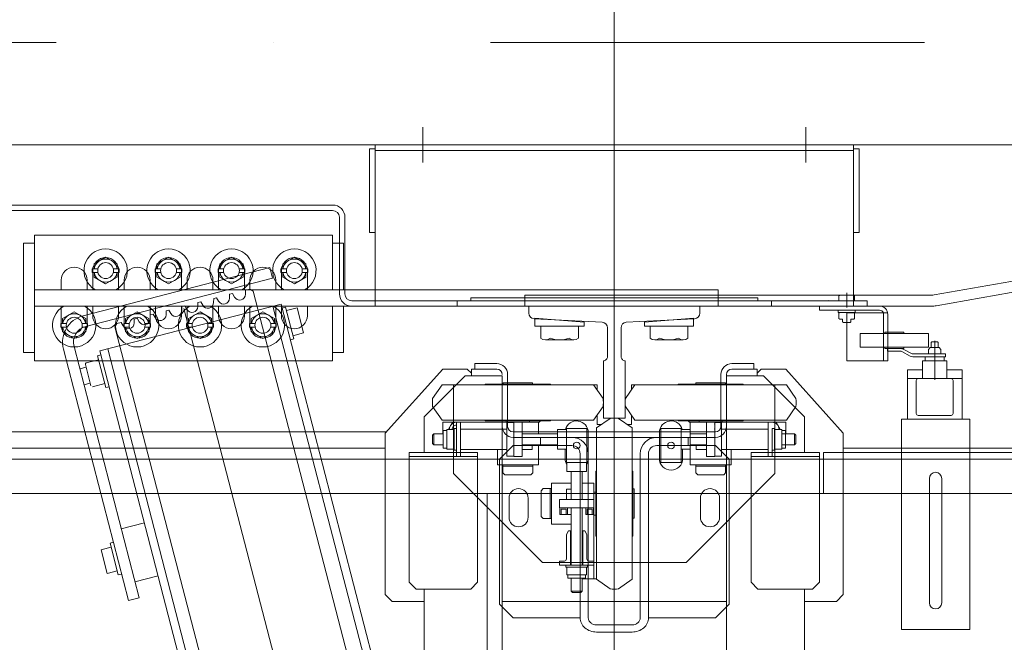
# Model space of a CAD drawing. Header units: millimetres. Extents: x 213386 to 506888, y 183055 to 450952.
# Tile 207 of 256: x 388605 to 389325, y 295693 to 296149. Entities that reach past the tile are written whole.
import ezdxf

# ---------------------------------------------------------------- set-up
doc = ezdxf.new("R2010")
doc.units = ezdxf.units.MM
doc.linetypes.add('ČERCHOVANÁ', pattern=[25.4, 12.7, -6.35, 0, -6.35])
for name, color, linetype, lineweight in [('NOVÁ TENKÁ', 255, 'Continuous', 0), ('OSY', 255, 'Continuous', 0), ('ŽB', 255, 'Continuous', 0)]:
    doc.layers.add(name, color=color, linetype=linetype, lineweight=lineweight)

# ---------------------------------------------------------------- blocks, each defined once
blk = doc.blocks.new('ev výtah')
at = {"layer": 'NOVÁ TENKÁ'}
for p, q in [((31110.44, 11297.41), (31110.44, 12972.41)), ((31085.44, 11297.41), (31085.44, 12947.41)), ((31118.44, 12196.91), (31118.44, 12529.41)), ((31130.44, 12196.01), (31130.44, 12511.41)), ((31292.44, 12476.91), (31292.44, 12235.41)), ((31296.44, 12476.91), (31296.44, 12235.41)), ((31188.44, 12461.41), (31268.44, 12461.41)), ((31188.44, 12453.41), (31188.44, 12461.41)), ((31268.44, 12453.41), (31268.44, 12461.41)), ((31182.44, 12235.41), (31182.44, 12453.41)), ((31182.44, 12453.41), (31274.44, 12453.41)), ((31222.44, 12453.41), (31222.44, 11953.41)), ((31234.44, 12453.41), (31234.44, 11953.41)), ((31274.44, 12453.41), (31274.44, 12235.41)), ((31007.05, 12384.76), (31191.01, 12432.3)), ((31203.55, 12432.88), (31198.66, 12424.41)), ((31207.03, 12432.88), (31203.55, 12432.88)), ((31209.85, 12434.19), (31207.03, 12434.19)), ((31207.03, 12434.19), (31207.03, 12430.05)), ((31208.44, 12433.91), (31217.44, 12433.91)), ((31209.85, 12430.05), (31209.85, 12434.19)), ((31213.33, 12432.88), (31209.85, 12432.88)), ((31218.22, 12424.41), (31213.33, 12432.88)), ((31217.44, 12433.91), (31222.44, 12433.91)), ((31241.44, 12433.91), (31234.44, 12433.91)), ((31009.05, 12377.02), (31193.01, 12424.56)), ((31198.66, 12424.41), (31203.55, 12415.94)), ((31213.33, 12415.94), (31218.22, 12424.41)), ((31179.78, 12416.21), (31164.09, 12412.16)), ((31164.93, 12417.3), (31166.12, 12412.68)), ((31176.55, 12420.31), (31177.74, 12415.69)), ((31183.21, 12406.53), (31180.87, 12415.57)), ((31203.55, 12415.94), (31207.03, 12415.94)), ((31207.03, 12414.63), (31207.03, 12418.76)), ((31207.63, 12415.94), (31242.91, 12279.43)), ((31208.44, 12414.91), (31217.44, 12414.91)), ((31209.85, 12418.76), (31209.85, 12414.63)), ((31209.85, 12415.94), (31213.33, 12415.94)), ((31215.37, 12417.95), (31250.66, 12281.43)), ((31217.44, 12414.91), (31222.44, 12414.91)), ((31234.44, 12414.91), (31241.44, 12414.91)), ((31165.78, 12402.03), (31163.45, 12411.06)), ((31209.85, 12414.63), (31207.03, 12414.63)), ((31222.44, 12410.91), (31215.44, 12410.91)), ((31239.44, 12410.91), (31234.44, 12410.91)), ((31243.55, 12409.88), (31238.66, 12401.41)), ((31248.44, 12410.91), (31239.44, 12410.91)), ((31247.03, 12409.88), (31243.55, 12409.88)), ((31247.03, 12407.05), (31247.03, 12411.19)), ((31247.03, 12411.19), (31249.85, 12411.19)), ((31249.85, 12411.19), (31249.85, 12407.05)), ((31253.33, 12409.88), (31249.85, 12409.88)), ((31258.22, 12401.41), (31253.33, 12409.88)), ((31189.64, 12405.61), (30700.71, 12279.25)), ((31044.24, 12404.7), (31026.82, 12400.2)), ((31044.24, 12404.7), (31044.45, 12403.93)), ((31046.12, 12397.44), (31044.45, 12403.93)), ((31186.11, 12407.28), (31162.87, 12401.28)), ((31163.5, 12398.86), (31162.87, 12401.28)), ((31186.74, 12404.86), (31186.11, 12407.28)), ((31224, 12272.99), (31189.64, 12405.61)), ((31238.66, 12401.41), (31243.55, 12392.94)), ((31253.33, 12392.94), (31258.22, 12401.41)), ((30887.84, 12311.85), (31207.28, 12394.64)), ((31049.03, 12398.19), (31025.79, 12392.19)), ((31027.02, 12399.42), (31026.82, 12400.2)), ((31028.69, 12392.94), (31027.02, 12399.42)), ((31049.65, 12395.77), (31049.03, 12398.19)), ((31074.86, 12369.75), (31191.14, 12399.8)), ((31207.28, 12394.64), (31209.72, 12393.21)), ((31247.03, 12395.76), (31247.03, 12391.63)), ((31249.85, 12391.63), (31249.85, 12395.76)), ((31026.41, 12389.77), (31025.79, 12392.19)), ((31063.78, 12373.09), (31059.4, 12390.03)), ((31203.55, 12386.88), (31198.66, 12378.41)), ((31207.03, 12386.88), (31203.55, 12386.88)), ((31209.85, 12388.19), (31207.03, 12388.19)), ((31207.03, 12388.19), (31207.03, 12384.05)), ((31208.03, 12388.54), (31210.56, 12389.97)), ((31208.44, 12387.91), (31217.44, 12387.91)), ((31209.72, 12393.21), (31210.56, 12389.97)), ((31209.85, 12384.05), (31209.85, 12388.19)), ((31213.33, 12386.88), (31209.85, 12386.88)), ((31218.22, 12378.41), (31213.33, 12386.88)), ((31215.44, 12391.91), (31222.44, 12391.91)), ((31217.44, 12387.91), (31222.44, 12387.91)), ((31239.44, 12391.91), (31234.44, 12391.91)), ((31241.44, 12387.91), (31234.44, 12387.91)), ((31248.44, 12391.91), (31239.44, 12391.91)), ((31243.55, 12392.94), (31247.03, 12392.94)), ((31247.03, 12391.63), (31249.85, 12391.63)), ((31249.85, 12392.94), (31253.33, 12392.94)), ((31007.05, 12384.76), (31009.05, 12377.02)), ((31025.05, 12363.08), (31020.67, 12380.02)), ((31213.02, 12380.47), (31210.11, 12380.5)), ((31213.02, 12380.47), (31213.57, 12378.36)), ((31198.66, 12378.41), (31203.55, 12369.94)), ((31207.03, 12368.63), (31207.03, 12372.76)), ((31209.85, 12372.76), (31209.85, 12368.63)), ((31211.04, 12376.92), (31213.57, 12378.36)), ((31213.33, 12369.94), (31218.22, 12378.41)), ((31074.86, 12369.75), (30711.89, 12275.95)), ((31203.55, 12369.94), (31207.03, 12369.94)), ((31209.85, 12368.63), (31207.03, 12368.63)), ((31208.44, 12368.91), (31217.44, 12368.91)), ((31209.85, 12369.94), (31213.33, 12369.94)), ((31216.03, 12368.86), (31213.12, 12368.88)), ((31214.05, 12365.31), (31216.58, 12366.74)), ((31222.44, 12364.91), (31215.44, 12364.91)), ((31216.03, 12368.86), (31216.58, 12366.74)), ((31217.44, 12368.91), (31222.44, 12368.91)), ((31234.44, 12368.91), (31241.44, 12368.91)), ((31239.44, 12364.91), (31234.44, 12364.91)), ((31248.44, 12364.91), (31239.44, 12364.91)), ((31247.03, 12361.05), (31247.03, 12365.19)), ((31247.03, 12365.19), (31249.85, 12365.19)), ((31249.85, 12365.19), (31249.85, 12361.05)), ((31219.04, 12357.24), (31216.13, 12357.26)), ((31219.04, 12357.24), (31219.59, 12355.12)), ((31243.55, 12363.88), (31238.66, 12355.41)), ((31247.03, 12363.88), (31243.55, 12363.88)), ((31253.33, 12363.88), (31249.85, 12363.88)), ((31258.22, 12355.41), (31253.33, 12363.88)), ((31217.06, 12353.69), (31219.59, 12355.12)), ((31238.66, 12355.41), (31243.55, 12346.94)), ((31253.33, 12346.94), (31258.22, 12355.41)), ((28799.89, 11715.83), (31220.68, 12344.14)), ((31215.44, 12345.91), (31222.44, 12345.91)), ((31222.06, 12345.62), (31219.14, 12345.65)), ((31220.07, 12342.07), (31222.6, 12343.51)), ((31222.06, 12345.62), (31222.6, 12343.51)), ((31239.44, 12345.91), (31234.44, 12345.91)), ((31248.44, 12345.91), (31239.44, 12345.91)), ((31243.55, 12346.94), (31247.03, 12346.94)), ((31247.03, 12349.76), (31247.03, 12345.63)), ((31247.03, 12345.63), (31249.85, 12345.63)), ((31249.85, 12345.63), (31249.85, 12349.76)), ((31249.85, 12346.94), (31253.33, 12346.94)), ((31203.55, 12340.88), (31198.66, 12332.41)), ((31207.03, 12340.88), (31203.55, 12340.88)), ((31209.85, 12342.19), (31207.03, 12342.19)), ((31207.03, 12342.19), (31207.03, 12338.05)), ((31208.44, 12341.91), (31217.44, 12341.91)), ((31209.85, 12338.05), (31209.85, 12342.19)), ((31213.33, 12340.88), (31209.85, 12340.88)), ((31218.22, 12332.41), (31213.33, 12340.88)), ((31217.44, 12341.91), (31222.44, 12341.91)), ((31241.44, 12341.91), (31234.44, 12341.91)), ((31198.66, 12332.41), (31203.55, 12323.94)), ((31213.33, 12323.94), (31218.22, 12332.41)), ((31225.07, 12334.01), (31222.15, 12334.03)), ((31223.08, 12330.46), (31225.61, 12331.89)), ((31225.07, 12334.01), (31225.61, 12331.89)), ((31203.55, 12323.94), (31207.03, 12323.94)), ((31207.03, 12322.63), (31207.03, 12326.76)), ((31209.85, 12322.63), (31207.03, 12322.63)), ((31208.44, 12322.91), (31217.44, 12322.91)), ((31209.85, 12326.76), (31209.85, 12322.63)), ((31209.85, 12323.94), (31213.33, 12323.94)), ((31217.44, 12322.91), (31222.44, 12322.91)), ((31228.08, 12322.39), (31225.16, 12322.42)), ((31228.08, 12322.39), (31228.63, 12320.28)), ((31234.44, 12322.91), (31241.44, 12322.91)), ((31222.44, 12318.91), (31215.44, 12318.91)), ((31226.09, 12318.84), (31228.63, 12320.28)), ((31239.44, 12318.91), (31234.44, 12318.91)), ((31243.55, 12317.88), (31238.66, 12309.41)), ((31248.44, 12318.91), (31239.44, 12318.91)), ((31247.03, 12317.88), (31243.55, 12317.88)), ((31247.03, 12315.05), (31247.03, 12319.19)), ((31247.03, 12319.19), (31249.85, 12319.19)), ((31249.85, 12319.19), (31249.85, 12315.05)), ((31253.33, 12317.88), (31249.85, 12317.88)), ((31258.22, 12309.41), (31253.33, 12317.88)), ((31231.09, 12310.78), (31228.18, 12310.8)), ((31229.1, 12307.22), (31231.64, 12308.66)), ((31231.09, 12310.78), (31231.64, 12308.66)), ((31238.66, 12309.41), (31243.55, 12300.94)), ((31253.33, 12300.94), (31258.22, 12309.41)), ((31215.44, 12299.91), (31222.44, 12299.91)), ((31239.44, 12299.91), (31234.44, 12299.91)), ((31248.44, 12299.91), (31239.44, 12299.91)), ((31243.55, 12300.94), (31247.03, 12300.94)), ((31247.03, 12303.76), (31247.03, 12299.63)), ((31247.03, 12299.63), (31249.85, 12299.63)), ((31249.85, 12299.63), (31249.85, 12303.76)), ((31249.85, 12300.94), (31253.33, 12300.94)), ((31233.5, 12293.49), (30914.06, 12210.69)), ((31203.55, 12294.88), (31198.66, 12286.41)), ((31207.03, 12294.88), (31203.55, 12294.88)), ((31209.85, 12296.19), (31207.03, 12296.19)), ((31207.03, 12296.19), (31207.03, 12292.05)), ((31208.44, 12295.91), (31217.44, 12295.91)), ((31209.85, 12292.05), (31209.85, 12296.19)), ((31213.33, 12294.88), (31209.85, 12294.88)), ((31218.22, 12286.41), (31213.33, 12294.88)), ((31217.44, 12295.91), (31222.44, 12295.91)), ((31234.1, 12299.16), (31231.19, 12299.18)), ((31234.94, 12295.92), (31233.5, 12293.49)), ((31234.1, 12299.16), (31234.94, 12295.92)), ((31241.44, 12295.91), (31234.44, 12295.91)), ((31198.66, 12286.41), (31203.55, 12277.94)), ((31213.33, 12277.94), (31218.22, 12286.41)), ((29162.43, 11744.97), (31222.42, 12279.09)), ((31207.03, 12276.63), (31207.03, 12280.76)), ((31209.85, 12280.76), (31209.85, 12276.63)), ((31250.66, 12281.43), (31242.91, 12279.43)), ((30734.99, 12146.61), (31224, 12272.99)), ((31203.55, 12277.94), (31207.03, 12277.94)), ((31209.85, 12276.63), (31207.03, 12276.63)), ((31208.44, 12276.91), (31217.44, 12276.91)), ((31209.85, 12277.94), (31213.33, 12277.94)), ((31222.44, 12272.91), (31215.44, 12272.91)), ((31217.44, 12276.91), (31222.44, 12276.91)), ((31221.02, 12272.22), (31221.64, 12269.8)), ((31234.44, 12276.91), (31241.44, 12276.91)), ((31239.44, 12272.91), (31234.44, 12272.91)), ((31243.55, 12271.88), (31238.66, 12263.41)), ((31248.44, 12272.91), (31239.44, 12272.91)), ((31247.03, 12271.88), (31243.55, 12271.88)), ((31247.03, 12269.05), (31247.03, 12273.19)), ((31247.03, 12273.19), (31249.85, 12273.19)), ((31249.85, 12273.19), (31249.85, 12269.05)), ((31253.33, 12271.88), (31249.85, 12271.88)), ((31258.22, 12263.41), (31253.33, 12271.88)), ((31197.78, 12266.22), (31198.41, 12263.8)), ((31198.41, 12263.8), (31221.64, 12269.8)), ((31202.83, 12256.68), (31200.83, 12264.42)), ((31219.22, 12269.18), (31221.22, 12261.43)), ((31202.83, 12256.68), (31221.22, 12261.43)), ((31238.66, 12263.41), (31243.55, 12254.94)), ((31247.03, 12257.76), (31247.03, 12253.63)), ((31249.85, 12253.63), (31249.85, 12257.76)), ((31253.33, 12254.94), (31258.22, 12263.41)), ((31215.44, 12253.91), (31222.44, 12253.91)), ((31239.44, 12253.91), (31234.44, 12253.91)), ((31248.44, 12253.91), (31239.44, 12253.91)), ((31243.55, 12254.94), (31247.03, 12254.94)), ((31247.03, 12253.63), (31249.85, 12253.63)), ((31249.85, 12254.94), (31253.33, 12254.94)), ((31222.44, 12235.41), (31182.44, 12235.41)), ((31188.44, 12227.41), (31188.44, 12235.41)), ((31274.44, 12235.41), (31234.44, 12235.41)), ((31268.44, 12227.41), (31268.44, 12235.41)), ((31287.44, 12230.41), (31231.44, 12230.41)), ((31222.44, 12227.41), (31188.44, 12227.41)), ((31226.44, 11914.41), (31226.44, 12221.41)), ((31287.44, 12226.41), (31231.44, 12226.41)), ((31268.44, 12227.41), (31234.44, 12227.41)), ((31307.23, 12204.41), (31222.44, 12204.41)), ((31222.44, 12204.41), (31222.44, 11854.41)), ((31222.44, 11854.41), (31222.44, 12204.41)), ((31222.44, 12204.41), (31222.44, 11854.41)), ((31226.44, 12204.41), (31226.44, 11854.41)), ((31275.44, 12204.41), (31340.44, 12204.41)), ((31336.44, 12204.41), (31336.44, 11854.41)), ((31340.44, 12204.41), (31340.44, 11854.41)), ((31340.44, 11854.41), (31340.44, 12204.41)), ((31340.44, 12204.41), (31340.44, 11854.41)), ((31011.44, 12196.91), (31006.44, 12191.91)), ((31006.44, 12191.91), (31006.44, 12168.41)), ((31129.44, 12196.91), (31011.44, 12196.91)), ((31176.44, 12154.91), (31129.44, 12196.91)), ((31020.44, 12179.41), (31015.44, 12174.41)), ((31020.44, 12179.41), (31115.44, 12179.41)), ((31112.44, 12129.41), (31112.44, 12179.41)), ((31115.44, 12129.41), (31115.44, 12179.41)), ((31015.44, 12174.41), (31015.44, 12134.41)), ((31015.44, 12168.41), (28879.44, 12168.41)), ((31141.44, 12168.41), (31115.44, 12168.41)), ((31171.44, 12138.41), (31141.44, 12168.41)), ((31353.34, 12169.44), (31327.53, 12169.44)), ((31121.94, 12162.29), (31120.94, 12161.29)), ((31128.94, 12161.29), (31120.94, 12161.29)), ((31120.94, 12161.29), (31120.94, 12154.51)), ((31127.94, 12162.29), (31121.94, 12162.29)), ((31128.94, 12161.29), (31127.94, 12162.29)), ((31128.94, 12161.29), (31128.94, 12154.51)), ((31148.94, 12162.29), (31138.94, 12155.29)), ((31154.94, 12162.29), (31164.94, 12155.29)), ((31132.13, 12152.01), (31117.75, 12152.01)), ((31117.75, 12146.91), (31117.75, 12152.01)), ((31118.44, 12154.51), (31118.44, 12152.01)), ((31118.44, 12154.51), (31131.44, 12154.51)), ((31128.94, 12154.91), (31137.44, 12154.91)), ((31131.44, 12154.51), (31131.44, 12152.01)), ((31132.13, 12146.91), (31132.13, 12152.01)), ((31137.44, 12084.91), (31137.44, 12154.91)), ((31137.44, 12154.41), (31137.44, 12084.41)), ((31137.44, 12154.41), (31137.44, 12084.41)), ((31138.94, 12155.29), (31138.94, 12099.91)), ((31164.94, 12155.29), (31164.94, 12099.91)), ((31176.44, 12154.91), (31176.44, 12151.91)), ((31176.44, 12136.91), (31176.44, 12151.91)), ((31099.94, 12146.91), (31034.94, 12081.91)), ((31164.94, 12146.91), (31099.94, 12146.91)), ((31112.44, 12144.91), (31124.94, 12144.91)), ((31112.44, 12141.91), (31112.44, 12144.91)), ((31112.44, 12141.91), (31115.94, 12141.91)), ((31134.44, 12141.91), (31113.94, 12141.91)), ((31113.94, 12141.91), (31134.44, 12141.91)), ((31132.94, 12146.51), (31116.94, 12146.51)), ((31116.94, 12146.51), (31116.94, 12144.91)), ((31116.94, 12144.91), (31132.94, 12144.91)), ((31117.44, 12141.91), (31117.44, 12107.91)), ((31119.55, 12146.51), (31130.33, 12146.51)), ((31137.44, 12144.91), (31124.94, 12144.91)), ((31132.44, 12141.91), (31132.44, 12107.91)), ((31132.94, 12144.91), (31132.94, 12146.51)), ((31137.44, 12141.91), (31133.94, 12141.91)), ((31137.44, 12141.91), (31137.44, 12144.91)), ((31222.44, 12144.41), (31222.44, 11844.41)), ((31222.44, 12144.41), (31226.44, 12144.41)), ((31226.44, 12144.41), (31226.44, 11844.41)), ((31015.44, 12134.41), (31020.44, 12129.41)), ((31171.44, 12119.41), (31171.44, 12138.41)), ((31173.44, 12133.91), (31176.44, 12136.91)), ((31226.44, 12134.41), (31228.44, 12134.41)), ((31228.44, 12134.41), (31228.44, 12029.41)), ((31020.44, 12129.41), (31115.44, 12129.41)), ((31171.44, 12133.91), (31176.44, 12133.91)), ((31176.44, 12131.41), (31176.44, 12133.91)), ((31176.44, 12131.41), (31180.44, 12131.41)), ((31176.44, 12131.41), (31176.44, 12115.41)), ((31180.44, 12131.41), (31180.44, 12115.41)), ((31085.44, 12122.41), (28935.44, 12122.41)), ((31138.44, 12099.91), (31138.44, 12123.41)), ((31165.44, 12099.91), (31165.44, 12123.41)), ((31004.44, 12113.41), (30994.44, 12103.41)), ((31110.44, 12113.41), (31004.44, 12113.41)), ((31106.44, 12114.91), (31106.44, 12099.91)), ((31117.44, 12114.91), (31106.44, 12114.91)), ((31120.44, 12103.41), (31110.44, 12113.41)), ((31171.44, 12119.41), (31171.44, 12111.41)), ((31171.44, 12111.41), (28848.44, 12111.41)), ((31006.44, 12111.41), (31006.44, 11947.41)), ((31098.94, 12109.39), (31100.41, 12110.86)), ((31098.94, 12090.42), (31098.94, 12109.39)), ((31106.44, 12110.86), (31100.41, 12110.86)), ((31105.44, 12110.86), (31105.44, 12099.91)), ((31106.44, 12110.86), (31106.44, 12099.91)), ((31112.69, 12107.91), (31124.94, 12107.91)), ((31112.69, 12102.91), (31112.69, 12107.91)), ((31137.19, 12107.91), (31124.94, 12107.91)), ((31172.44, 12107.41), (31134.44, 12107.41)), ((31137.19, 12102.91), (31137.19, 12107.91)), ((31137.44, 12091.41), (31137.44, 12108.41)), ((31138.44, 12108.41), (31137.44, 12108.41)), ((31165.44, 12110.66), (31166.44, 12110.66)), ((31166.44, 12110.66), (31166.44, 12099.91)), ((30994.44, 12060.41), (30994.44, 12103.41)), ((31105.44, 12088.96), (31105.44, 12099.91)), ((31106.44, 12084.91), (31106.44, 12099.91)), ((31106.44, 12088.96), (31106.44, 12099.91)), ((31112.44, 12096.91), (31112.44, 12102.91)), ((31112.44, 12102.91), (31137.44, 12102.91)), ((31120.44, 12103.41), (31120.44, 12060.41)), ((31137.19, 12102.91), (31124.94, 12102.91)), ((31126.44, 12103.41), (31126.44, 12029.41)), ((31130.44, 12103.41), (31130.44, 12029.41)), ((31138.44, 12099.91), (31138.44, 12076.41)), ((31138.94, 12044.52), (31138.94, 12099.91)), ((31164.94, 12044.52), (31164.94, 12099.91)), ((31165.44, 12099.91), (31165.44, 12076.41)), ((31166.44, 12089.16), (31166.44, 12099.91)), ((31112.44, 12096.91), (31137.44, 12096.91)), ((31117.44, 12096.91), (31117.44, 12089.36)), ((31117.44, 12094.91), (31117.44, 12096.91)), ((31120.94, 12096.91), (31120.94, 12070.91)), ((31128.94, 12096.91), (31128.94, 12070.91)), ((31138.44, 12091.41), (31137.44, 12091.41)), ((31222.44, 12094.91), (31222.44, 11797.45)), ((31222.44, 12094.91), (31230.44, 12094.91)), ((31230.44, 12094.91), (31230.44, 11797.45)), ((31098.94, 12090.42), (31100.41, 12088.96)), ((31106.44, 12088.96), (31100.41, 12088.96)), ((31120.94, 12084.91), (31106.44, 12084.91)), ((31120.94, 12089.36), (31117.44, 12089.36)), ((31128.94, 12084.91), (31137.44, 12084.91)), ((31138.44, 12083.41), (31137.44, 12084.41)), ((31138.44, 12083.41), (31137.44, 12084.41)), ((31165.44, 12089.16), (31166.44, 12089.16)), ((31207.81, 12087.41), (31207.81, 12051.41)), ((31207.81, 12087.41), (31213.71, 12087.41)), ((31210.81, 12051.41), (31213.71, 12087.41)), ((31034.94, 12081.91), (31034.94, 11976.91)), ((31068.46, 12082.91), (31066.99, 12081.44)), ((31066.99, 12075.41), (31066.99, 12081.44)), ((31066.99, 12076.41), (31077.94, 12076.41)), ((31087.42, 12082.91), (31068.46, 12082.91)), ((31088.89, 12076.41), (31077.94, 12076.41)), ((31087.42, 12082.91), (31088.89, 12081.44)), ((31088.89, 12075.41), (31088.89, 12081.44)), ((31120.44, 12083.41), (31126.44, 12083.41)), ((31126.44, 12083.41), (31126.44, 12060.41)), ((31197.71, 12079.8), (31197.71, 12059.01)), ((31199.01, 12083.26), (31207.81, 12083.26)), ((31207.81, 12083.26), (31207.81, 12055.55)), ((31032.94, 12069.41), (31032.94, 12056.91)), ((31035.94, 12069.41), (31032.94, 12069.41)), ((31035.94, 12069.41), (31035.94, 12065.91)), ((31062.94, 12075.41), (31077.94, 12075.41)), ((31062.94, 12060.91), (31062.94, 12075.41)), ((31066.99, 12075.41), (31077.94, 12075.41)), ((31074.94, 12069.41), (31074.94, 12044.41)), ((31080.94, 12069.41), (31074.94, 12069.41)), ((31092.94, 12075.41), (31077.94, 12075.41)), ((31088.89, 12075.41), (31077.94, 12075.41)), ((31080.94, 12069.41), (31080.94, 12044.41)), ((31092.94, 12060.91), (31092.94, 12075.41)), ((31117.75, 12064.41), (31117.75, 12070.91)), ((31117.75, 12070.91), (31132.13, 12070.91)), ((31132.13, 12064.41), (31132.13, 12070.91)), ((31023.34, 12050.41), (31023.34, 12063.41)), ((31023.34, 12063.41), (31025.84, 12063.41)), ((31025.84, 12064.1), (31025.84, 12049.72)), ((31031.34, 12064.1), (31025.84, 12064.1)), ((31031.34, 12064.91), (31031.34, 12048.91)), ((31032.94, 12064.91), (31031.34, 12064.91)), ((31031.34, 12051.51), (31031.34, 12062.3)), ((31032.94, 12048.91), (31032.94, 12064.91)), ((31035.95, 12066.2), (31036.08, 12065.26)), ((31037.44, 12064.41), (31055.34, 12064.41)), ((31057.94, 12062.91), (31055.34, 12064.41)), ((31057.94, 12062.91), (31057.94, 12060.91)), ((31069.94, 12069.16), (31069.94, 12060.91)), ((31069.94, 12069.16), (31074.94, 12069.16)), ((31069.94, 12068.16), (31073.94, 12068.16)), ((31069.94, 12064.66), (31073.94, 12064.66)), ((31069.94, 12063.66), (31074.94, 12063.66)), ((31073.94, 12068.16), (31073.94, 12064.66)), ((31073.94, 12064.66), (31073.94, 12066.41)), ((31074.94, 12069.16), (31074.94, 12056.91)), ((31082.94, 12064.41), (31080.94, 12064.41)), ((31080.94, 12064.41), (31088.49, 12064.41)), ((31088.49, 12060.91), (31088.49, 12064.41)), ((31101.43, 12049.72), (31101.43, 12064.1)), ((31107.94, 12064.1), (31101.43, 12064.1)), ((31107.93, 12062.31), (31107.93, 12051.52)), ((31107.94, 12064.41), (31132.94, 12064.41)), ((31107.94, 12064.41), (31107.94, 12049.41)), ((31110.94, 12065.41), (31117.75, 12065.41)), ((31130.33, 12064.41), (31119.55, 12064.41)), ((31132.94, 12064.41), (31132.94, 12049.41)), ((30994.44, 12060.41), (30994.44, 12054.41)), ((31012.94, 12059.91), (31013.94, 12060.91)), ((31012.94, 12053.91), (31012.94, 12059.91)), ((31013.94, 12060.91), (31023.34, 12060.91)), ((31013.94, 12052.91), (31013.94, 12060.91)), ((31057.94, 12061.41), (31032.94, 12061.41)), ((31032.94, 12060.91), (31074.94, 12060.91)), ((31032.94, 12049.41), (31032.94, 12056.91)), ((31032.94, 12044.41), (31032.94, 12056.91)), ((31074.94, 12044.66), (31074.94, 12056.91)), ((31080.94, 12060.91), (31101.43, 12060.91)), ((31164.94, 12056.91), (31164.94, 12041.91)), ((31207.81, 12055.55), (31199.01, 12055.55)), ((30994.44, 12054.41), (31114.44, 12054.41)), ((30994.44, 12048.41), (31114.44, 12048.41)), ((31013.94, 12052.91), (31012.94, 12053.91)), ((31013.94, 12052.91), (31023.34, 12052.91)), ((31022.94, 12052.91), (31022.94, 12044.41)), ((31022.94, 12052.91), (31022.94, 12042.41)), ((31023.34, 12050.41), (31025.84, 12050.41)), ((31031.34, 12049.72), (31025.84, 12049.72)), ((31031.34, 12048.91), (31032.94, 12048.91)), ((31032.94, 12049.41), (31032.94, 12053.91)), ((31032.94, 12052.91), (31074.94, 12052.91)), ((31057.94, 12052.41), (31032.94, 12052.41)), ((31035.94, 12044.41), (31035.94, 12047.91)), ((31037.44, 12049.41), (31055.34, 12049.41)), ((31057.94, 12050.91), (31055.34, 12049.41)), ((31057.94, 12050.91), (31057.94, 12052.91)), ((31069.94, 12044.41), (31069.94, 12050.16)), ((31069.94, 12050.16), (31074.94, 12050.16)), ((31069.94, 12049.16), (31073.94, 12049.16)), ((31073.94, 12045.91), (31073.94, 12049.16)), ((31073.94, 12045.66), (31073.94, 12049.16)), ((31080.94, 12052.91), (31101.43, 12052.91)), ((31092.94, 12052.91), (31092.94, 12044.41)), ((31107.94, 12049.72), (31101.43, 12049.72)), ((31132.94, 12049.41), (31107.94, 12049.41)), ((31129.94, 12048.41), (31110.94, 12048.41)), ((31207.81, 12051.41), (31210.81, 12051.41)), ((30983.98, 12042.41), (30983.98, 12016.41)), ((30983.98, 12016.41), (30983.98, 12042.41)), ((30989.21, 12016.41), (30989.21, 12042.41)), ((31015.55, 12032.41), (31022.56, 12042.41)), ((31022.56, 12042.41), (31077.94, 12042.41)), ((31035.94, 12044.41), (31022.94, 12044.41)), ((31092.94, 12044.41), (31034.28, 12044.41)), ((31077.94, 12042.91), (31054.44, 12042.91)), ((31086.44, 12044.41), (31069.44, 12044.41)), ((31069.44, 12042.91), (31069.44, 12044.41)), ((31069.94, 12045.66), (31073.94, 12045.66)), ((31069.94, 12044.66), (31074.94, 12044.66)), ((31069.94, 12044.66), (31074.94, 12044.66)), ((31077.94, 12042.91), (31101.44, 12042.91)), ((31133.32, 12042.41), (31077.94, 12042.41)), ((31086.44, 12042.91), (31086.44, 12044.41)), ((31140.32, 12032.41), (31133.32, 12042.41)), ((31142.68, 12041.91), (31135.94, 12041.91)), ((31135.94, 12041.91), (31135.94, 12038.67)), ((31148.94, 12037.52), (31138.94, 12044.52)), ((31154.94, 12037.52), (31164.94, 12044.52)), ((31164.94, 12041.91), (31161.2, 12041.91)), ((28290.44, 12029.41), (31540.44, 12029.41)), ((28880.44, 12029.41), (31140.44, 12029.41)), ((28935.44, 12029.41), (31085.44, 12029.41)), ((31015.55, 12026.41), (31022.56, 12016.41)), ((31126.44, 12029.41), (31126.44, 11955.41)), ((31130.44, 12029.41), (31130.44, 11955.41)), ((31140.32, 12026.41), (31133.32, 12016.41)), ((31160.62, 12029.41), (31284.26, 12029.41)), ((31222.44, 12029.41), (31340.44, 12029.41)), ((31222.44, 12029.41), (31222.44, 11814.96)), ((31228.44, 11924.41), (31228.44, 12029.41)), ((31135.94, 12016.91), (31135.94, 12020.14)), ((31148.94, 12021.29), (31138.94, 12014.29)), ((31154.94, 12021.29), (31164.94, 12014.29)), ((31022.56, 12016.41), (31077.94, 12016.41)), ((31077.94, 12015.91), (31054.44, 12015.91)), ((31067.19, 12015.91), (31067.19, 12014.91)), ((31067.19, 12014.91), (31077.94, 12014.91)), ((31133.32, 12016.41), (31077.94, 12016.41)), ((31077.94, 12015.91), (31101.44, 12015.91)), ((31088.69, 12014.91), (31077.94, 12014.91)), ((31088.69, 12015.91), (31088.69, 12014.91)), ((31142.68, 12016.91), (31135.94, 12016.91)), ((31138.94, 12014.29), (31138.94, 11958.91)), ((31164.94, 12016.91), (31161.2, 12016.91)), ((31164.94, 12001.91), (31164.94, 12016.91)), ((31164.94, 12014.29), (31164.94, 11958.91)), ((31114.44, 12010.41), (30994.44, 12010.41)), ((30994.44, 11998.41), (30994.44, 12004.41)), ((30994.44, 12004.41), (31114.44, 12004.41)), ((31207.81, 11971.41), (31207.81, 12007.41)), ((31207.81, 12007.41), (31210.81, 12007.41)), ((31210.81, 12007.41), (31213.71, 11971.41)), ((30994.44, 11955.41), (30994.44, 11998.41)), ((31120.44, 11998.41), (31120.44, 11955.41)), ((31126.44, 11998.41), (31126.44, 11975.41)), ((31197.71, 11979.01), (31197.71, 11999.8)), ((31207.81, 12003.26), (31199.01, 12003.26)), ((31207.81, 11975.55), (31207.81, 12003.26)), ((31107.94, 11995.41), (31132.94, 11995.41)), ((31107.94, 11980.41), (31107.94, 11995.41)), ((31110.94, 11996.41), (31129.94, 11996.41)), ((31132.94, 11980.41), (31132.94, 11995.41)), ((31126.44, 11979.41), (31126.44, 11989.41)), ((31099.94, 11911.91), (31034.94, 11976.91)), ((31132.94, 11980.41), (31107.94, 11980.41)), ((31117.75, 11979.41), (31110.94, 11979.41)), ((31117.75, 11980.41), (31117.75, 11973.91)), ((31119.55, 11980.41), (31130.33, 11980.41)), ((31132.13, 11980.41), (31132.13, 11973.91)), ((31138.44, 11958.91), (31138.44, 11982.41)), ((31165.44, 11958.91), (31165.44, 11982.41)), ((31098.94, 11968.39), (31100.41, 11969.86)), ((31098.94, 11968.39), (31098.94, 11958.91)), ((31106.44, 11969.86), (31100.41, 11969.86)), ((31105.44, 11969.86), (31105.44, 11958.91)), ((31106.44, 11973.91), (31106.44, 11958.91)), ((31120.94, 11973.91), (31106.44, 11973.91)), ((31106.44, 11969.86), (31106.44, 11958.91)), ((31117.44, 11969.46), (31117.44, 11961.91)), ((31120.94, 11969.46), (31117.44, 11969.46)), ((31130.33, 11973.91), (31119.55, 11973.91)), ((31120.44, 11975.41), (31126.44, 11975.41)), ((31120.94, 11961.91), (31120.94, 11973.91)), ((31128.94, 11961.91), (31128.94, 11973.91)), ((31128.94, 11973.91), (31137.44, 11973.91)), ((31138.44, 11975.41), (31137.44, 11974.41)), ((31137.44, 11904.41), (31137.44, 11974.41)), ((31137.44, 11973.91), (31137.44, 11903.91)), ((31165.44, 11969.66), (31166.44, 11969.66)), ((31166.44, 11969.66), (31166.44, 11958.91)), ((31199.01, 11975.55), (31207.81, 11975.55)), ((31207.81, 11971.41), (31213.71, 11971.41)), ((31112.44, 11961.91), (31137.44, 11961.91)), ((31112.44, 11961.91), (31112.44, 11955.91)), ((31138.44, 11967.41), (31137.44, 11967.41)), ((31137.44, 11967.41), (31137.44, 11950.41)), ((30994.44, 11955.41), (31004.44, 11945.41)), ((31098.94, 11949.42), (31098.94, 11958.91)), ((31105.44, 11947.96), (31105.44, 11958.91)), ((31106.44, 11943.91), (31106.44, 11958.91)), ((31106.44, 11947.96), (31106.44, 11958.91)), ((31110.44, 11945.41), (31120.44, 11955.41)), ((31112.44, 11955.91), (31137.44, 11955.91)), ((31112.69, 11955.91), (31124.94, 11955.91)), ((31112.69, 11955.91), (31112.69, 11950.91)), ((31134.44, 11955.91), (31113.94, 11955.91)), ((31137.19, 11955.91), (31124.94, 11955.91)), ((31137.19, 11955.91), (31137.19, 11950.91)), ((31138.44, 11958.91), (31138.44, 11935.41)), ((31138.94, 11903.52), (31138.94, 11958.91)), ((31164.94, 11903.52), (31164.94, 11958.91)), ((31165.44, 11958.91), (31165.44, 11935.41)), ((31166.44, 11948.16), (31166.44, 11958.91)), ((28849.44, 11947.41), (31171.44, 11947.41)), ((31098.94, 11949.42), (31100.41, 11947.96)), ((31106.44, 11947.96), (31100.41, 11947.96)), ((31112.69, 11950.91), (31124.94, 11950.91)), ((31117.44, 11916.91), (31117.44, 11950.91)), ((31137.19, 11950.91), (31124.94, 11950.91)), ((31132.44, 11916.91), (31132.44, 11950.91)), ((31134.44, 11951.41), (31172.44, 11951.41)), ((31134.44, 11947.41), (31172.44, 11947.41)), ((31138.44, 11950.41), (31137.44, 11950.41)), ((31165.44, 11948.16), (31166.44, 11948.16)), ((31171.44, 11939.41), (31171.44, 11947.41)), ((31234.44, 11953.41), (31222.44, 11953.41)), ((31004.44, 11945.41), (31110.44, 11945.41)), ((31117.44, 11943.91), (31106.44, 11943.91)), ((31176.44, 11943.41), (31176.44, 11927.41)), ((31180.44, 11943.41), (31180.44, 11927.41)), ((31171.44, 11939.41), (31171.44, 11920.41)), ((31020.44, 11929.41), (31015.44, 11924.41)), ((31020.44, 11929.41), (31115.44, 11929.41)), ((31112.44, 11929.41), (31112.44, 11879.41)), ((31115.44, 11929.41), (31115.44, 11879.41)), ((31176.44, 11927.41), (31180.44, 11927.41)), ((31176.44, 11927.41), (31176.44, 11924.91)), ((31015.44, 11924.41), (31015.44, 11884.41)), ((31141.44, 11890.41), (31171.44, 11920.41)), ((31176.44, 11924.91), (31171.44, 11924.91)), ((31176.44, 11921.91), (31173.44, 11924.91)), ((31176.44, 11906.91), (31176.44, 11921.91)), ((31226.44, 11924.41), (31228.44, 11924.41)), ((31164.94, 11911.91), (31099.94, 11911.91)), ((31112.44, 11916.91), (31115.94, 11916.91)), ((31112.44, 11916.91), (31112.44, 11913.91)), ((31112.44, 11913.91), (31124.94, 11913.91)), ((31113.94, 11916.91), (31134.44, 11916.91)), ((31133.94, 11916.91), (31115.94, 11916.91)), ((31116.94, 11913.91), (31132.94, 11913.91)), ((31116.94, 11912.31), (31116.94, 11913.91)), ((31132.94, 11912.31), (31116.94, 11912.31)), ((31117.75, 11912.31), (31117.75, 11906.81)), ((31119.55, 11912.31), (31130.33, 11912.31)), ((31132.13, 11912.31), (31132.13, 11906.81)), ((31132.94, 11913.91), (31132.94, 11912.31)), ((31137.44, 11916.91), (31133.94, 11916.91)), ((31137.44, 11916.91), (31137.44, 11913.91)), ((31222.44, 11914.41), (31226.44, 11914.41)), ((31132.13, 11906.81), (31117.75, 11906.81)), ((31118.44, 11904.31), (31118.44, 11906.81)), ((31118.44, 11904.31), (31131.44, 11904.31)), ((31120.94, 11897.52), (31120.94, 11906.81)), ((31128.94, 11897.52), (31128.94, 11906.81)), ((31128.94, 11903.91), (31137.44, 11903.91)), ((31129.44, 11861.91), (31176.44, 11903.91)), ((31131.44, 11904.31), (31131.44, 11906.81)), ((31176.44, 11906.91), (31176.44, 11903.91)), ((31128.94, 11897.52), (31120.94, 11897.52)), ((31121.94, 11896.52), (31120.94, 11897.52)), ((31127.94, 11896.52), (31121.94, 11896.52)), ((31128.94, 11897.52), (31127.94, 11896.52)), ((31148.94, 11896.52), (31138.94, 11903.52)), ((31154.94, 11896.52), (31164.94, 11903.52)), ((28879.44, 11890.41), (31015.44, 11890.41)), ((31006.44, 11890.41), (31006.44, 11866.91)), ((31141.44, 11890.41), (31115.44, 11890.41)), ((31353.34, 11889.38), (31327.53, 11889.38)), ((31015.44, 11884.41), (31020.44, 11879.41)), ((31020.44, 11879.41), (31109.44, 11879.41)), ((31085.44, 11876.41), (31115.44, 11876.41)), ((31085.44, 11650.41), (31085.44, 11876.41)), ((31112.44, 11879.41), (31109.44, 11879.41)), ((31112.44, 11879.41), (31115.44, 11879.41)), ((31115.44, 11876.41), (31115.44, 11650.41)), ((31222.44, 11879.41), (31219.44, 11879.41)), ((31219.44, 11859.41), (31219.44, 11879.41)), ((31222.44, 11835.41), (31222.44, 11879.41)), ((31006.44, 11866.91), (31011.44, 11861.91)), ((31129.44, 11861.91), (31011.44, 11861.91)), ((31118.44, 11529.41), (31118.44, 11861.91)), ((31212.84, 11862.41), (31212.84, 11863.74)), ((31217.3, 11865.18), (31213.38, 11865.18)), ((31217.84, 11865.66), (31219.44, 11865.66)), ((31217.84, 11853.16), (31217.84, 11865.66)), ((31217.84, 11863.74), (31217.84, 11859.41)), ((31219.44, 11859.41), (31219.44, 11865.66)), ((31226.44, 11865.18), (31229.9, 11865.18)), ((31226.44, 11853.63), (31226.44, 11865.18)), ((31230.44, 11855.08), (31230.44, 11863.74)), ((31217.44, 11859.41), (31182.44, 11859.41)), ((31182.44, 11829.41), (31182.44, 11859.41)), ((31212.84, 11855.08), (31212.84, 11856.41)), ((31217.3, 11853.63), (31213.38, 11853.63)), ((31217.44, 11829.49), (31217.44, 11859.41)), ((31217.84, 11853.16), (31219.44, 11853.16)), ((31219.44, 11835.41), (31219.44, 11859.41)), ((31232.23, 11859.41), (31221.44, 11859.41)), ((31222.44, 11854.41), (31307.23, 11854.41)), ((31229.9, 11853.63), (31226.44, 11853.63)), ((31340.44, 11854.41), (31275.44, 11854.41)), ((31192.44, 11849.59), (31202.44, 11849.59)), ((31222.44, 11844.41), (31226.44, 11844.41)), ((31216.44, 11832.41), (31182.44, 11832.41)), ((31191.44, 11831.59), (31192.44, 11831.59)), ((31192.44, 11831.59), (31191.44, 11831.59)), ((31203.44, 11831.59), (31202.44, 11831.59)), ((31202.44, 11831.59), (31203.44, 11831.59)), ((31203.44, 11817.59), (31203.44, 11831.59)), ((31216.44, 11829.41), (31182.44, 11829.41)), ((31189.44, 11829.59), (31189.44, 11820.09)), ((31189.44, 11829.59), (31191.44, 11829.59)), ((31202.44, 11799.59), (31202.44, 11824.59)), ((30985.84, 11819.41), (31139.84, 11819.41)), ((30985.84, 11819.41), (30985.84, 11769.41)), ((31139.84, 11769.41), (31139.84, 11819.41)), ((31189.2, 11819.15), (31185.91, 11812.97)), ((31190.97, 11818.2), (31187.67, 11812.03)), ((31191.44, 11817.59), (31192.44, 11817.59)), ((31202.44, 11817.59), (31203.44, 11817.59)), ((31139.84, 11815.09), (31175.84, 11815.09)), ((31169.44, 11775.09), (31169.44, 11815.09)), ((31175.84, 11804.09), (31175.84, 11815.09)), ((31185.44, 11787.09), (31185.44, 11811.09)), ((31187.44, 11787.09), (31187.44, 11811.09)), ((31142.44, 11783.09), (31142.44, 11807.09)), ((31143.94, 11808.59), (31167.94, 11808.59)), ((31169.44, 11804.09), (31182.44, 11804.09)), ((31182.44, 11786.09), (31182.44, 11804.09)), ((31005.34, 11798.91), (31096.34, 11798.91)), ((31182.44, 11802.09), (31185.44, 11802.09)), ((31187.44, 11798.4), (31187.44, 11791.77)), ((31190.63, 11799.51), (31187.85, 11799.51)), ((31192.44, 11799.59), (31202.44, 11799.59)), ((31005.34, 11789.91), (31096.34, 11789.91)), ((31168.49, 11795.09), (31192.24, 11795.09)), ((31185.84, 11795.09), (31192.24, 11795.09)), ((31190.63, 11790.67), (31187.85, 11790.67)), ((31192.24, 11795.09), (31196.94, 11795.09)), ((31222.74, 11793.98), (31274.45, 11500.7)), ((31230.62, 11795.37), (31282.33, 11502.09)), ((31143.94, 11781.59), (31167.94, 11781.59)), ((31169.44, 11786.09), (31182.44, 11786.09)), ((31175.84, 11775.09), (31175.84, 11786.09)), ((31182.44, 11788.09), (31185.44, 11788.09)), ((31185.44, 11787.09), (31187.44, 11787.09)), ((31139.84, 11775.09), (31175.84, 11775.09)), ((30985.84, 11769.41), (31139.84, 11769.41))]:
    blk.add_line(p, q, dxfattribs=at)
for points in [[(31222.44, 11914.41), (31222.44, 11965.91), (31222.44, 12092.91), (31222.44, 12221.41)], [(31276.44, 12204.41), (31337.44, 12204.41), (31337.44, 12208.41), (31276.44, 12208.41), (31276.44, 12204.41)], [(31137.44, 12147.79), (31132.44, 12150.68), (31132.13, 12150.5)], [(31137.24, 12141.91), (31137.44, 12142.02), (31137.44, 12147.79)], [(31137.44, 11911.02), (31132.44, 11908.13), (31132.13, 11908.31)], [(31137.24, 11916.91), (31137.44, 11916.79), (31137.44, 11911.02)], [(31210.44, 11859.41), (31210.44, 11861.81), (31211.04, 11862.41), (31212.84, 11862.41)], [(31212.84, 11856.41), (31211.04, 11856.41), (31210.44, 11857.01), (31210.44, 11859.41)], [(31276.44, 11854.41), (31337.44, 11854.41), (31337.44, 11850.41), (31276.44, 11850.41), (31276.44, 11854.41)], [(31192.44, 11799.59), (31192.44, 11831.59), (31192.44, 11832.59), (31192.44, 11849.59)], [(31202.44, 11824.59), (31202.44, 11832.59), (31202.44, 11849.59)], [(31191.44, 11817.59), (31191.44, 11829.59), (31191.44, 11831.59)], [(31190.63, 11790.67), (31192.24, 11791.77), (31192.24, 11798.4), (31190.63, 11799.51)], [(31192.24, 11797.59), (31195.74, 11797.59), (31196.24, 11797.09), (31196.24, 11793.09), (31195.74, 11792.59), (31192.24, 11792.59)]]:
    blk.add_lwpolyline(points, dxfattribs=at)
for points in [[(31067.94, 12092.41), (31081.94, 12092.41, 1), (31081.94, 12106.41), (31067.94, 12106.41, 1), (31067.94, 12092.41, 1)], [(31067.94, 11966.41), (31081.94, 11966.41, -1), (31081.94, 11952.41), (31067.94, 11952.41, -1), (31067.94, 11966.41, -1)]]:
    blk.add_lwpolyline(points, format="xyb", dxfattribs=at)
at = {"layer": 'NOVÁ TENKÁ', "ltscale": 3}
blk.add_lwpolyline([(31140.44, 12021.41), (31182.44, 12021.41), (31182.44, 12021.41, -0.414214), (31185.44, 12024.41), (31206.64, 12024.41, -0.399027), (31210.64, 12020.62), (31213.24, 11970.7, 0.399027), (31217.24, 11966.91), (31222.44, 11966.91), (31222.44, 12091.91), (31217.24, 12091.91, 0.399027), (31213.24, 12088.12), (31210.64, 12038.2, -0.399027), (31206.64, 12034.41), (31185.44, 12034.41, -0.414214), (31182.44, 12037.41), (31182.44, 12037.41), (31140.44, 12037.41)], format="xyb", close=True, dxfattribs=at)
at = {"layer": 'NOVÁ TENKÁ'}
for centre, radius in [((31208.44, 12424.41), 5.82), ((31248.44, 12401.41), 5.82), ((31208.44, 12378.41), 5.82), ((31248.44, 12355.41), 5.82), ((31208.44, 12332.41), 5.82), ((31248.44, 12309.41), 5.82), ((31208.44, 12286.41), 5.82), ((31248.44, 12263.41), 5.82), ((31120.44, 12056.91), 2.46), ((31120.44, 11987.91), 2.46)]:
    blk.add_circle(centre, radius, dxfattribs=at)
for centre, radius, start, end in [((31208.44, 12424.41), 15.88, 28.17805, 331.82195), ((31196.01, 12412.94), 20, 14.4904, 104.4904), ((31208.44, 12424.41), 9.5, 90, 180), ((31208.44, 12424.41), 8.47, 99.59407, 260.40593), ((31208.44, 12424.41), 8.47, 279.59407, 80.40593), ((31241.44, 12424.41), 9.5, 0, 90), ((31196.01, 12412.94), 12, 14.4904, 104.4904), ((31208.44, 12424.41), 9.5, 180, 270), ((31241.44, 12424.41), 9.5, 270, 0), ((31180, 12415.34), 0.9, 14.4904, 104.4904), ((31248.44, 12401.41), 15.88, 208.17805, 151.82195), ((31215.44, 12401.41), 9.5, 90, 180), ((31248.44, 12401.41), 8.47, 99.59407, 260.40593), ((31248.44, 12401.41), 9.5, 0, 90), ((31248.44, 12401.41), 8.47, 279.59407, 80.40593), ((31215.44, 12401.41), 9.5, 180, 270), ((31248.44, 12401.41), 9.5, 270, 0), ((31208.44, 12378.41), 15.88, 28.17805, 331.82195), ((31208.44, 12378.41), 9.5, 90, 180), ((31208.44, 12378.41), 8.47, 99.59407, 260.40593), ((31210.15, 12384.8), 4.3, 119.53105, 269.53105), ((31208.44, 12378.41), 8.47, 279.59407, 80.40593), ((31241.44, 12378.41), 9.5, 0, 90), ((31208.44, 12378.41), 9.5, 180, 270), ((31213.16, 12373.18), 4.3, 119.53105, 269.53105), ((31241.44, 12378.41), 9.5, 270, 0), ((31215.44, 12355.41), 9.5, 90, 180), ((31216.17, 12361.56), 4.3, 119.53105, 269.53105), ((31248.44, 12355.41), 15.88, 208.17805, 151.82195), ((31248.44, 12355.41), 9.5, 0, 90), ((31248.44, 12355.41), 8.47, 99.59407, 260.40593), ((31248.44, 12355.41), 8.47, 279.59407, 80.40593), ((31215.44, 12355.41), 9.5, 180, 270), ((31219.18, 12349.95), 4.3, 119.53105, 269.53105), ((31248.44, 12355.41), 9.5, 270, 0), ((31208.44, 12332.41), 15.88, 28.17805, 331.82195), ((31208.44, 12332.41), 9.5, 90, 180), ((31208.44, 12332.41), 8.47, 99.59407, 260.40593), ((31208.44, 12332.41), 8.47, 279.59407, 80.40593), ((31222.19, 12338.33), 4.3, 119.53105, 269.53105), ((31241.44, 12332.41), 9.5, 0, 90), ((31208.44, 12332.41), 9.5, 180, 270), ((31225.2, 12326.72), 4.3, 119.53105, 269.53105), ((31241.44, 12332.41), 9.5, 270, 0), ((31248.44, 12309.41), 15.88, 208.17805, 151.82195), ((31215.44, 12309.41), 9.5, 90, 180), ((31228.21, 12315.1), 4.3, 119.53105, 269.53105), ((31248.44, 12309.41), 8.47, 99.59407, 260.40593), ((31248.44, 12309.41), 9.5, 0, 90), ((31248.44, 12309.41), 8.47, 279.59407, 80.40593), ((31215.44, 12309.41), 9.5, 180, 270), ((31231.22, 12303.48), 4.3, 119.53105, 269.53105), ((31248.44, 12309.41), 9.5, 270, 0), ((31208.44, 12286.41), 15.88, 28.17805, 331.82195), ((31208.44, 12286.41), 9.5, 90, 180), ((31208.44, 12286.41), 8.47, 99.59407, 260.40593), ((31208.44, 12286.41), 8.47, 279.59407, 80.40593), ((31241.44, 12286.41), 9.5, 0, 90), ((31208.44, 12286.41), 9.5, 180, 270), ((31241.44, 12286.41), 9.5, 270, 0), ((31248.44, 12263.41), 15.88, 208.17805, 151.82195), ((31215.44, 12263.41), 9.5, 90, 180), ((31248.44, 12263.41), 8.47, 99.59407, 260.40593), ((31248.44, 12263.41), 9.5, 0, 90), ((31248.44, 12263.41), 8.47, 279.59407, 80.40593), ((31215.44, 12263.41), 9.5, 180, 270), ((31248.44, 12263.41), 9.5, 270, 0), ((31287.44, 12235.41), 9, 270, 0), ((31287.44, 12235.41), 5, 270, 0), ((31231.44, 12221.41), 9, 90, 180), ((31231.44, 12221.41), 5, 90, 180), ((31151.94, 12123.12), 39.28, 85.62002, 94.37998), ((31132.44, 12144.91), 5, 0, 93.55462), ((31132.44, 12144.91), 3, 0, 95.93115), ((31138.94, 12123.41), 0.5, 90, 180), ((31164.94, 12123.41), 0.5, 0, 90), ((31172.44, 12115.41), 8, 270, 0), ((31172.44, 12115.41), 4, 270, 0), ((31134.44, 12103.41), 8, 90, 180), ((31134.44, 12103.41), 4, 90, 180), ((31138.94, 12076.41), 0.5, 180, 270), ((31164.94, 12076.41), 0.5, 270, 0), ((31203.01, 12079.8), 5.29, 139.11761, 220.88239), ((31218.5, 12069.41), 20.69, 160.43422, 199.56578), ((31037.44, 12065.91), 1.5, 180, 270), ((31110.94, 12056.91), 8.5, 90, 122.16386), ((31129.94, 12056.91), 8.5, 270, 75.06951), ((31203.01, 12059.01), 5.29, 139.11761, 220.88239), ((31114.44, 12060.41), 12, 270, 0), ((31114.44, 12060.41), 6, 270, 0), ((31037.44, 12047.91), 1.5, 90, 180), ((31110.94, 12056.91), 8.5, 237.69718, 270), ((31054.43, 12042.41), 0.5, 90, 180), ((31101.44, 12042.41), 0.5, 0, 90), ((31151.94, 12076.69), 39.28, 265.62002, 274.37998), ((31054.72, 12029.41), 39.28, 175.62002, 184.37998), ((31101.16, 12029.41), 39.28, 355.62002, 4.37998), ((31151.94, 11982.12), 39.28, 85.62002, 94.37998), ((31054.44, 12016.41), 0.5, 180, 270), ((31101.44, 12016.41), 0.5, 270, 0), ((31114.44, 11998.41), 12, 0, 90), ((31114.44, 11998.41), 6, 0, 90), ((31203.01, 11999.8), 5.29, 139.11761, 220.88239), ((31110.94, 11987.91), 8.5, 90, 270), ((31129.94, 11987.91), 8.5, 284.93049, 90), ((31218.5, 11989.41), 20.69, 160.43422, 199.56578), ((31138.94, 11982.41), 0.5, 90, 180), ((31164.94, 11982.41), 0.5, 0, 90), ((31203.01, 11979.01), 5.29, 139.11761, 220.88239), ((31134.44, 11955.41), 8, 180, 270), ((31134.44, 11955.41), 4, 180, 270), ((31172.44, 11943.41), 8, 0, 90), ((31172.44, 11943.41), 4, 0, 90), ((31138.94, 11935.41), 0.5, 180, 270), ((31164.94, 11935.41), 0.5, 270, 0), ((31132.44, 11913.91), 5, 266.44538, 0), ((31151.94, 11935.69), 39.28, 265.62002, 274.37998), ((31230.44, 11872.6), 4, 180, 185.44733), ((31215.04, 11863.74), 2.21, 139.11761, 180), ((31215.63, 11863.74), 2.21, 0, 40.88239), ((31228.23, 11863.74), 2.21, 0, 40.88239), ((31215.04, 11855.08), 2.21, 180, 220.88239), ((31215.63, 11855.08), 2.21, 319.11761, 324.94662), ((31215.63, 11855.08), 2.21, 324.94662, 0), ((31228.23, 11855.08), 2.21, 319.11761, 0), ((31216.44, 11835.41), 6, 270, 0), ((31216.44, 11835.41), 3, 270, 289.47122), ((31216.44, 11835.41), 3, 270, 289.47122), ((31216.44, 11835.41), 3, 289.47122, 0), ((31187.44, 11820.09), 2, 331.92751, 0), ((31187.44, 11820.09), 4, 331.92751, 0), ((31189.44, 11811.09), 4, 151.92751, 180), ((31189.44, 11811.09), 2, 151.92751, 180), ((31143.94, 11807.09), 1.5, 90, 180), ((31167.94, 11807.09), 1.5, 0, 90), ((31005.34, 11794.41), 4.5, 90, 180), ((31096.34, 11794.41), 4.5, 0, 90), ((31189.13, 11798.4), 1.69, 139.11761, 180), ((31242.44, 11797.45), 20, 180, 190), ((31242.44, 11797.45), 12, 180, 190), ((31005.34, 11794.41), 4.5, 180, 270), ((31096.34, 11794.41), 4.5, 270, 0), ((31189.13, 11791.77), 1.69, 180, 220.88239), ((31143.94, 11783.09), 1.5, 180, 270), ((31167.94, 11783.09), 1.5, 270, 0)]:
    blk.add_arc(centre, radius, start, end, dxfattribs=at)
for points, knots in [([(30994.44, 12054.41), (30993.07, 12054.41), (30990.24, 12053.75), (30986.77, 12051.02), (30984.5, 12047.04), (30983.98, 12043.96), (30983.98, 12042.41)], [0, 0, 0, 0, 0.233985, 0.477631, 0.734364, 1, 1, 1, 1]), ([(30994.44, 12054.41), (30993.07, 12054.41), (30990.24, 12053.75), (30986.77, 12051.02), (30984.5, 12047.04), (30983.98, 12043.96), (30983.98, 12042.41)], [0, 0, 0, 0, 0.233985, 0.477631, 0.734364, 1, 1, 1, 1]), ([(30994.44, 12048.41), (30993.75, 12048.41), (30992.34, 12048.08), (30990.61, 12046.71), (30989.47, 12044.73), (30989.21, 12043.18), (30989.21, 12042.41)], [0, 0, 0, 0, 0.233997, 0.477636, 0.734349, 1, 1, 1, 1]), ([(30983.98, 12016.41), (30983.98, 12014.85), (30984.5, 12011.77), (30986.77, 12007.8), (30990.24, 12005.07), (30993.07, 12004.41), (30994.44, 12004.41)], [0, 0, 0, 0, 0.265636, 0.522369, 0.766015, 1, 1, 1, 1]), ([(30983.98, 12016.41), (30983.98, 12014.85), (30984.5, 12011.77), (30986.77, 12007.8), (30990.24, 12005.07), (30993.07, 12004.41), (30994.44, 12004.41)], [0, 0, 0, 0, 0.265636, 0.522369, 0.766015, 1, 1, 1, 1]), ([(30989.21, 12016.41), (30989.21, 12015.63), (30989.47, 12014.09), (30990.61, 12012.1), (30992.34, 12010.74), (30993.75, 12010.41), (30994.44, 12010.41)], [0, 0, 0, 0, 0.265651, 0.522364, 0.766003, 1, 1, 1, 1])]:
    blk.add_open_spline(points, degree=3, knots=knots, dxfattribs=at)
blk.add_point((31140.44, 12029.41), dxfattribs=at)
at = {"layer": 'NOVÁ TENKÁ', "linetype": 'ByBlock'}
for p in [(31132.66, 11955.91), (31136.19, 11955.91)]:
    blk.add_point(p, dxfattribs=at)

msp = doc.modelspace()

# ---------------------------------------------------------------- linework, layer by layer
at = {"layer": 'OSY', "linetype": 'ČERCHOVANÁ', "ltscale": 25}
msp.add_line((400063.19, 296132.15), (372424.22, 296132.15), dxfattribs=at)
at = {"layer": 'ŽB'}
msp.add_line((387876.64, 296057.15), (389976.64, 296057.15), dxfattribs=at)

# ---------------------------------------------------------------- block references
at = {"layer": 'NOVÁ TENKÁ', "rotation": 90}
msp.add_blockref('ev výtah', (401069.05, 264716.72), dxfattribs=at)

doc.saveas('drawing.dxf')
